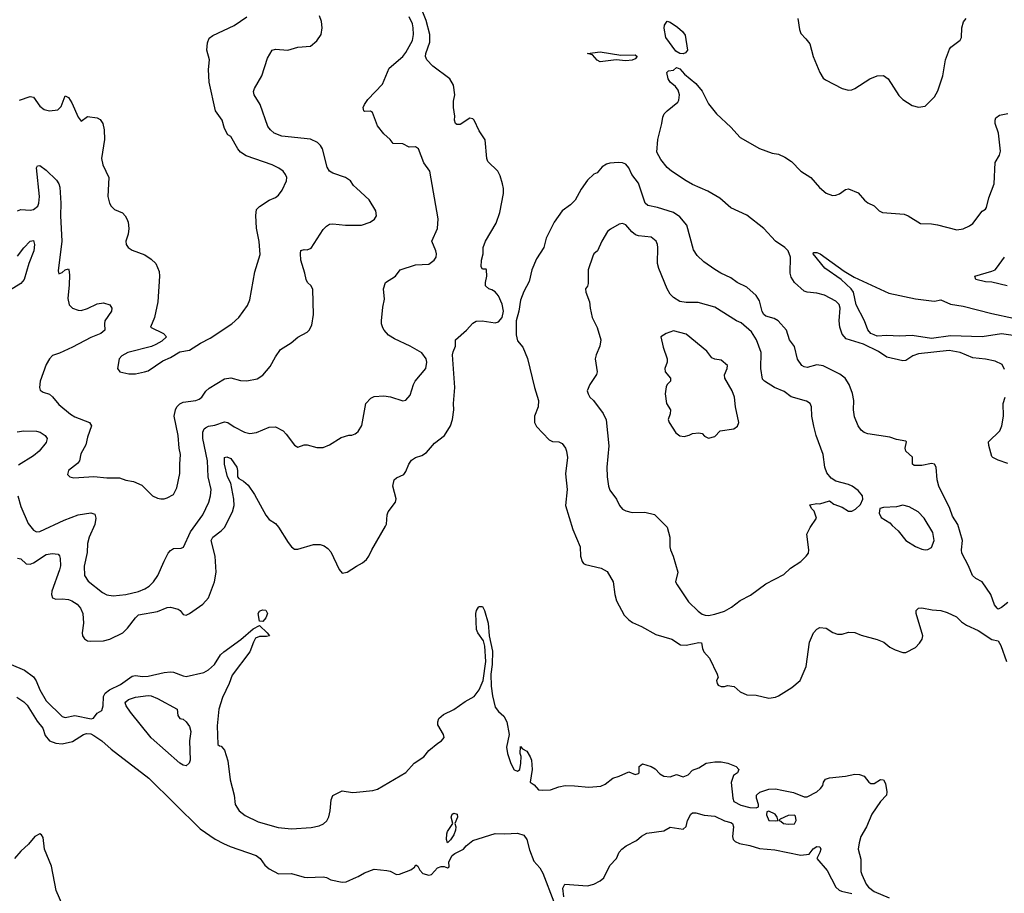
# Model space of a CAD drawing. Header units: inches. Extents: x 2001573 to 2220545, y 644482 to 846830.
# Tile 231 of 256: x 2097884 to 2104068, y 731812 to 737302. Entities that reach past the tile are written whole.
import ezdxf

# ---------------------------------------------------------------- set-up
doc = ezdxf.new("R2010")
doc.units = ezdxf.units.IN
doc.header["$MEASUREMENT"] = 0
doc.layers.add('C0793', color=7, linetype='Continuous')
doc.layers.add('C1703', color=7, linetype='Continuous')

msp = doc.modelspace()

# ---------------------------------------------------------------- linework, layer by layer
at = {"layer": 'C0793', "color": 5}
for points, elevation in [([(2097882.9, 736797.1), (2097950, 736819.5), (2097970, 736814.9), (2098010, 736758.4), (2098037.5, 736737.5), (2098070, 736730.3), (2098124, 736736), (2098144.1, 736755.9), (2098170, 736822.8), (2098190, 736813), (2098210, 736780.4), (2098250, 736690.4), (2098270, 736664), (2098310, 736693.4), (2098370, 736684.9), (2098390, 736674.4), (2098404.7, 736650), (2098413.8, 736610), (2098417, 736550), (2098398, 736430), (2098406.5, 736390), (2098442.8, 736310), (2098436.9, 736190), (2098447, 736150), (2098458.4, 736130), (2098478, 736110), (2098530, 736087.4), (2098546.3, 736070), (2098556.2, 736050), (2098563.9, 736030), (2098569.2, 735990), (2098565.2, 735954.8), (2098550.4, 735910), (2098553, 735890), (2098564, 735870), (2098590, 735854), (2098670, 735824.4), (2098710, 735797.6), (2098739.5, 735770), (2098760.6, 735720.6), (2098762, 735690), (2098750.3, 735530), (2098730.3, 735429.7), (2098704.9, 735370), (2098787.7, 735330), (2098804.9, 735310), (2098777.3, 735282.7), (2098739.5, 735260.5), (2098711, 735249), (2098562, 735210), (2098526, 735190), (2098507.7, 735170), (2098498, 735110), (2098512, 735090), (2098570, 735077.1), (2098610, 735077.1), (2098668, 735090), (2098690, 735096.3), (2098782.2, 735157.8), (2098830, 735178.4), (2098890, 735214.4), (2098950, 735224.9), (2099018.4, 735270), (2099079.7, 735300.3), (2099216.9, 735390), (2099260.7, 735430), (2099314.1, 735505.9), (2099330, 735541), (2099361.4, 735718.6), (2099394.5, 735825.5), (2099387.9, 735907.9), (2099371.8, 735991.8), (2099367.5, 736072.5), (2099371.3, 736108.7), (2099390, 736128.2), (2099450, 736168.2), (2099490, 736184.9), (2099510, 736199.3), (2099533, 736230), (2099558.4, 736290), (2099560.5, 736310), (2099553.3, 736330), (2099538.4, 736350), (2099511.8, 736370), (2099470, 736390.8), (2099306.2, 736446.2), (2099270, 736469.3), (2099252.7, 736490), (2099210, 736568), (2099190, 736578), (2099170, 736618), (2099156, 736670), (2099112.7, 736730), (2099074.5, 736910), (2099069.4, 736990), (2099075.1, 737050), (2099058.9, 737110), (2099062.6, 737157.4), (2099074, 737186), (2099096.6, 737203.4), (2099230, 737266.3), (2099310, 737320.9)], 380), ([(2100000, 736243.6), (2099981.1, 736261.1), (2099962, 736290), (2099929.4, 736310), (2099850, 736338), (2099830, 736351.1), (2099815.2, 736375.2), (2099784.7, 736490), (2099772.2, 736512.2), (2099753.3, 736530), (2099710, 736552.1), (2099529.2, 736570), (2099482.9, 736590), (2099458.7, 736610), (2099441.6, 736630), (2099393.3, 736770), (2099355.6, 736830), (2099352, 736850), (2099358, 736870), (2099403.7, 736950), (2099439.7, 737060.3), (2099469.7, 737110.3), (2099490, 737117), (2099568.6, 737111.4), (2099631, 737129), (2099710, 737136.5), (2099750, 737168.5), (2099776.4, 737210), (2099783.5, 737250), (2099779.2, 737290), (2099767.1, 737327.1)], 360), ([(2097870, 736100.4), (2097890, 736110.3), (2097950, 736105), (2097970, 736108.3), (2097996.8, 736130), (2098004.1, 736150), (2098008, 736190), (2097989.6, 736370.4), (2097995.3, 736384.7), (2098010, 736386.8), (2098050, 736356.5), (2098114.6, 736294.6), (2098130.1, 736270.1), (2098136.3, 736250), (2098142, 736150), (2098139.5, 736070), (2098148.2, 735910), (2098124.9, 735724.9), (2098130, 735704.7), (2098150, 735714), (2098170, 735730.6), (2098190, 735736), (2098191.8, 735731.8), (2098196.2, 735696.2), (2098195.2, 735635.2), (2098186.2, 735550), (2098193.6, 735510), (2098214.4, 735490), (2098250, 735476.1), (2098270, 735474), (2098310, 735486.2), (2098370, 735515.8), (2098410, 735522.4), (2098450.2, 735510.2), (2098463.1, 735490), (2098459.6, 735470), (2098418.4, 735410), (2098415.2, 735390), (2098418.4, 735350), (2098393, 735330), (2098330, 735305), (2098216.1, 735243.9), (2098134.4, 735205.6), (2098090, 735190.8), (2098070, 735171.1), (2098050, 735134.7), (2098011.7, 735030), (2098007, 734990), (2098013.1, 734973.1), (2098030, 734962.4), (2098070, 734948.2), (2098090, 734932.7), (2098130, 734883.7), (2098203.4, 734823.4), (2098230, 734806.5), (2098321, 734770), (2098334.8, 734750), (2098310, 734678), (2098299.1, 734630), (2098266.6, 734573.4), (2098258.8, 734530), (2098246, 734514), (2098190.8, 734470), (2098184.7, 734444.7), (2098198, 734430), (2098224.1, 734424.1), (2098349.5, 734430.5), (2098430, 734423.1), (2098510, 734423.1), (2098550, 734408.2), (2098599.3, 734399.3), (2098650, 734376), (2098718, 734310), (2098750, 734294.8), (2098770, 734290.8), (2098790, 734290.8), (2098810, 734297.3), (2098850, 734319.1), (2098870, 734361), (2098889.7, 734450), (2098888.6, 734510), (2098893.8, 734570), (2098886, 734610), (2098879.8, 734690), (2098854.8, 734810), (2098861.4, 734850), (2098870.7, 734869.3), (2098890, 734888.7), (2098910, 734898), (2098990, 734908.9), (2099010, 734917), (2099027.3, 734930), (2099052.5, 734967.5), (2099073.2, 734986.8), (2099170, 735045.5), (2099210, 735051.5), (2099270, 735034), (2099310, 735032.3), (2099374.5, 735045.5), (2099411.7, 735068.3), (2099457.3, 735122.7), (2099490, 735182.8), (2099522.7, 735230), (2099587.7, 735272.3), (2099630, 735307.7), (2099690, 735338.8), (2099701.2, 735350), (2099717.6, 735382.4), (2099729.7, 735450), (2099725.6, 735605.6), (2099715.1, 735630), (2099691.1, 735651.1), (2099682, 735670), (2099675, 735710), (2099649.8, 735790.2), (2099646.7, 735833.3), (2099650, 735851.3), (2099670, 735858.8), (2099690, 735854.8), (2099713.8, 735866.2), (2099790, 735984), (2099810, 736004), (2099830, 736016.3), (2099850, 736019.1), (2099930, 736010.4), (2100000, 736010.4)], 360), ([(2097870, 735816.1), (2097910, 735868), (2097950, 735910.3), (2097970, 735914.9), (2097975.9, 735890), (2097971.8, 735850), (2097940.9, 735770), (2097912.3, 735670), (2097890, 735643.8), (2097820.3, 735599.7)], 340), ([(2097871.5, 734310), (2097890, 734242.4), (2097936.7, 734136.7), (2097970, 734094), (2097990, 734084.4), (2098010, 734085.7), (2098163.9, 734156.1), (2098249.9, 734190.1), (2098330, 734203.5), (2098355.2, 734195.2), (2098362.8, 734170), (2098354.6, 734130), (2098319.9, 734050), (2098309.6, 734010), (2098306.6, 733953.4), (2098288, 733868), (2098290.3, 733810.3), (2098313.9, 733773.9), (2098402.8, 733702.8), (2098430, 733688.8), (2098470, 733682.3), (2098550.2, 733690.2), (2098629.3, 733709.3), (2098670, 733724.7), (2098696.8, 733743.2), (2098723.1, 733770), (2098751.3, 733808.8), (2098790, 733900.2), (2098816.6, 733950), (2098830, 733965.9), (2098850, 733978.8), (2098898.7, 733981.3), (2098912.8, 733987.2), (2098957.2, 734082.8), (2099034.6, 734190), (2099072.2, 734270), (2099082.2, 734310), (2099085.7, 734350), (2099066.9, 734430), (2099062.4, 734530), (2099034.2, 734670), (2099034.8, 734710), (2099041.5, 734730), (2099050, 734738), (2099070, 734747.5), (2099110, 734753.4), (2099170, 734775.8), (2099190.9, 734770.9), (2099230, 734743.6), (2099296.3, 734710), (2099330, 734701.1), (2099370, 734708), (2099450, 734742.2), (2099490, 734744.3), (2099537.8, 734717.8), (2099558.3, 734698.3), (2099610, 734628.1), (2099630, 734615.3), (2099670, 734630.7), (2099689.4, 734630.6), (2099750, 734614), (2099790, 734614), (2099829.5, 734630.5), (2099902.5, 734677.5), (2099950, 734690.8), (2099970, 734690.8), (2099990, 734698.8), (2100000, 734706.8)], 340), ([(2097867.9, 734712.1), (2097910, 734718.7), (2097990, 734717.2), (2098013, 734710), (2098044.4, 734690), (2098055.3, 734670), (2098050, 734644.5), (2098005.3, 734590), (2097970, 734560.4), (2097876.3, 734503.7)], 340), ([(2097870, 733917.3), (2097890, 733914.9), (2097923.7, 733883.7), (2097950, 733880.5), (2097970, 733888.9), (2098050, 733940.6), (2098088.1, 733948.1), (2098124.4, 733944.4), (2098133, 733933), (2098137, 733917), (2098139.2, 733870), (2098134.4, 733845.6), (2098085, 733710), (2098082.9, 733690), (2098089.3, 733670), (2098110, 733661.6), (2098150, 733663.3), (2098190, 733658.6), (2098211.1, 733651.1), (2098244.7, 733630), (2098265.1, 733605.1), (2098280.1, 733570), (2098283.9, 733510), (2098275.8, 733450), (2098278.6, 733430), (2098290, 733412), (2098310, 733398.7), (2098330, 733395.8), (2098410, 733399), (2098450, 733409.2), (2098530.4, 733449.6), (2098561.6, 733478.4), (2098610, 733543.7), (2098630, 733562.4), (2098750, 733583.1), (2098810, 733607.7), (2098830, 733610.7), (2098878, 733598), (2098891.3, 733590), (2098910, 733564.7), (2098930, 733560.7), (2098950, 733570.5), (2099033, 733630), (2099069.7, 733670), (2099107.7, 733770), (2099117.8, 733830), (2099111.2, 733930), (2099086, 734030), (2099096, 734050), (2099150, 734090.2), (2099170, 734111.6), (2099219.4, 734210), (2099229.8, 734250), (2099227.8, 734290), (2099209.1, 734389.1), (2099189, 734430), (2099170.8, 734510), (2099169.8, 734550), (2099184.7, 734555.3), (2099210, 734544.4), (2099247.2, 734490), (2099251.8, 734470), (2099251.7, 734430), (2099259.6, 734419.6), (2099290, 734402.2), (2099317.9, 734377.9), (2099358.4, 734318.4), (2099430, 734188.4), (2099450, 734162), (2099490, 734137.1), (2099510, 734114), (2099570, 734017.3), (2099590, 733990.2), (2099610, 733975.2), (2099630, 733975.6), (2099730, 734003.9), (2099770, 734005.1), (2099796.2, 733996.2), (2099819, 733979), (2099837.2, 733957.2), (2099890, 733846.7), (2099910, 733823.8), (2099940.4, 733830), (2100000, 733867.1)], 320), ([(2097830, 733249.2), (2097914.4, 733214.4), (2097970, 733173.4), (2097987.7, 733147.7), (2098009.1, 733090), (2098050, 733021.8), (2098150, 732924.2), (2098170, 732918), (2098230, 732928.6), (2098331.8, 732908.2), (2098347.6, 732912.4), (2098370, 732944), (2098398.6, 732961.4), (2098407.6, 732990), (2098409.7, 733050), (2098419.4, 733070), (2098448.4, 733091.6), (2098516.6, 733123.4), (2098590, 733177.4), (2098610, 733181.4), (2098655.1, 733175.1), (2098690, 733176.1), (2098790, 733200.1), (2098830, 733203.2), (2098850, 733200.9), (2098910, 733178), (2098930, 733175.3), (2099039.6, 733200.4), (2099070, 733216.6), (2099107.7, 733250), (2099144.1, 733310), (2099164.8, 733330), (2099273.3, 733406.7), (2099350, 733473.5), (2099390, 733494.8), (2099437.4, 733450), (2099452.4, 733430), (2099434.4, 733425.6), (2099390, 733426.8), (2099365.3, 733414.7), (2099351.7, 733390), (2099330, 733328.9), (2099217.9, 733182.1), (2099198.9, 733130), (2099157, 733043), (2099133.9, 732970), (2099123.7, 732863.7), (2099128.4, 732748.4), (2099138.8, 732738.8), (2099150, 732736.3), (2099170, 732712.7), (2099190, 732645.5), (2099206, 732526), (2099230.2, 732430), (2099237.6, 732370), (2099262.6, 732330), (2099300.3, 732300.3), (2099381.2, 732261.2), (2099506.4, 732226.4), (2099590, 732217.8), (2099714.6, 732225.4), (2099763.6, 732236.4), (2099791.2, 732248.8), (2099812.7, 732267.3), (2099826.2, 732293.8), (2099834.7, 732330), (2099840.3, 732399.7), (2099850, 732426.7), (2099910, 732456.5), (2099974.3, 732445.7), (2100000, 732448)], 280), ([(2097864.9, 733044.9), (2097910, 733016.3), (2097930, 732995.5), (2097993, 732893), (2098028.7, 732850), (2098044.2, 732804.2), (2098070.1, 732770.1), (2098110, 732754.8), (2098150, 732752.6), (2098214.7, 732765.3), (2098284.7, 732810), (2098303, 732817), (2098330, 732814.2), (2098350, 732804), (2098398.7, 732770), (2098458.4, 732718.4), (2098695, 732535), (2099018, 732218), (2099112.3, 732152.3), (2099164.7, 732124.7), (2099206.1, 732106.1), (2099369.3, 732050), (2099394, 732030), (2099423.2, 731990), (2099450, 731965.8), (2099510, 731934.9), (2099590, 731935.8), (2099670, 731912.9), (2099690, 731911.1), (2099790, 731915.3), (2099810, 731911.6), (2099837.2, 731897.2), (2099910, 731881.6), (2099934.6, 731885.4), (2100000, 731913.7)], 260), ([(2098154.4, 731734.4), (2098112.1, 731830), (2098083.4, 731983.4), (2098039.7, 732090), (2098030, 732162), (2098020.1, 732180.1), (2098010, 732187), (2097978.4, 732170), (2097939.3, 732120.7), (2097890, 732076.3), (2097850.3, 732030)], 260)]:
    msp.add_lwpolyline(points, dxfattribs=dict(at, elevation=elevation))
for points, elevation in [([(2099410, 733520.5), (2099390, 733522.7), (2099382, 733570), (2099390, 733586), (2099397.2, 733590), (2099410, 733593.8), (2099430, 733591.7), (2099440.8, 733570), (2099430, 733544.2)], 280), ([(2098930, 732613), (2098910, 732617.2), (2098890, 732629.8), (2098710, 732789.9), (2098579.8, 732950), (2098553.3, 732990), (2098546.9, 733010), (2098550, 733015.5), (2098566.6, 733030), (2098610, 733044.7), (2098690, 733056), (2098710, 733053.4), (2098750, 733037.1), (2098872, 732970), (2098876, 732930), (2098890, 732911.3), (2098910, 732907.3), (2098930, 732890.8), (2098950, 732860.7), (2098959, 732830), (2098950.2, 732769.8), (2098955, 732650), (2098948.5, 732630)], 260)]:
    msp.add_lwpolyline(points, close=True, dxfattribs=dict(at, elevation=elevation))
at = {"layer": 'C1703', "color": 5}
for points, elevation in [([(2100000, 733867.1), (2100036.8, 733890), (2100061.4, 733910), (2100077.2, 733930), (2100095.4, 733970), (2100181.6, 734118.4), (2100187.3, 734132.7), (2100191, 734190), (2100197.7, 734210), (2100244, 734270), (2100248.2, 734291.8), (2100228.2, 734370), (2100235.1, 734410), (2100250, 734423.7), (2100296.2, 734443.8), (2100310, 734462), (2100328.4, 734510), (2100345.4, 734534.6), (2100369.8, 734550.2), (2100410, 734563.2), (2100438.7, 734581.3), (2100490, 734641.3), (2100552.3, 734690), (2100589.7, 734750.3), (2100602.4, 734790), (2100609.6, 734850), (2100607.8, 734890), (2100616.8, 734990), (2100603, 735197), (2100605.4, 735214.6), (2100621.2, 735250), (2100621.2, 735290), (2100689.2, 735350), (2100730, 735396), (2100750, 735406.8), (2100789.4, 735410.6), (2100870, 735396.3), (2100890, 735402.5), (2100913.3, 735430), (2100921.8, 735470), (2100914.9, 735514.9), (2100890, 735566.4), (2100870, 735591.2), (2100850, 735605.4), (2100829.3, 735610), (2100808.6, 735628.6), (2100808.4, 735651.6), (2100818, 735690), (2100815.3, 735730), (2100814, 735734), (2100790, 735734), (2100782.9, 735750), (2100785.1, 735790), (2100794.5, 735830), (2100795.1, 735870), (2100809.7, 735910), (2100876.3, 736023.7), (2100900.3, 736090), (2100921.8, 736210), (2100922.2, 736242.2), (2100916.8, 736270), (2100901.2, 736321.2), (2100887.1, 736350), (2100824.7, 736410), (2100817.2, 736430), (2100806.7, 736546.7), (2100770, 736604), (2100738, 736670), (2100730, 736678), (2100710, 736682.9), (2100650, 736643.5), (2100630, 736643.7), (2100621.2, 736650), (2100615.1, 736670), (2100616.6, 736696.6), (2100609.3, 736750), (2100609.2, 736790), (2100617.2, 736830), (2100609.3, 736890), (2100585.6, 736930), (2100478, 737010), (2100440.5, 737050), (2100431.5, 737070), (2100434.3, 737090), (2100459.6, 737160.4), (2100458.7, 737210), (2100436.8, 737296.8), (2100396.3, 737396.3)], 320), ([(2100000, 734706.8), (2100010, 734714.8), (2100032.5, 734752.5), (2100058, 734890), (2100090, 734924), (2100110, 734933.4), (2100170, 734939.1), (2100212.1, 734932.1), (2100290, 734906), (2100310, 734910.8), (2100336.9, 734943.1), (2100357.4, 735010), (2100367.8, 735030), (2100434.7, 735110), (2100441.7, 735150), (2100437.2, 735170), (2100410, 735209.6), (2100336.9, 735250), (2100237, 735297), (2100200.4, 735320.4), (2100172.8, 735350), (2100164.9, 735364.9), (2100156.4, 735390), (2100156.4, 735410), (2100164, 735496), (2100174.2, 735545.8), (2100169.5, 735610.5), (2100181.2, 735650), (2100244, 735690), (2100274, 735730), (2100370, 735761.3), (2100453.5, 735766.5), (2100487, 735790), (2100499.6, 735810), (2100501.6, 735830), (2100496.9, 735850), (2100472.8, 735910), (2100507.9, 735990), (2100511.1, 736051.1), (2100460.7, 736350), (2100422.4, 736402.4), (2100389.5, 736489.5), (2100370, 736502.7), (2100330, 736500.9), (2100290, 736522.7), (2100230, 736524), (2100210, 736549), (2100170, 736584), (2100130, 736634), (2100098.9, 736718.9), (2100087, 736727), (2100050, 736725.6), (2100044.5, 736730), (2100040.4, 736750), (2100048.7, 736770), (2100070, 736800.3), (2100163.3, 736896.7), (2100203.3, 736996.7), (2100289.7, 737070), (2100310, 737094.9), (2100350, 737170.6), (2100356.5, 737210), (2100354.8, 737250), (2100350, 737275.1), (2100330, 737321)], 340), ([(2102771.8, 737310), (2102781.2, 737241.2), (2102790, 737216), (2102822.5, 737182.5), (2102846, 737150), (2102868.2, 737070), (2102908.5, 736970), (2102930, 736935.5), (2102944.1, 736924.1), (2103050, 736870.5), (2103090, 736859.3), (2103110, 736861.3), (2103130, 736870.4), (2103222.7, 736930), (2103270, 736949.1), (2103310, 736952.3), (2103338.3, 736930), (2103406.5, 736826.5), (2103430, 736800.4), (2103490, 736763.1), (2103530, 736752.4), (2103570, 736759.1), (2103630, 736817.1), (2103650, 736855.5), (2103682, 736950), (2103698.5, 737050), (2103723.7, 737116.3), (2103731.6, 737130), (2103790, 737173.4), (2103798.3, 737190), (2103800.4, 737250), (2103812.2, 737287.8), (2103829.5, 737310)], 320), ([(2104070, 735103.6), (2104054.9, 735134.9), (2104010, 735156.1), (2103950, 735168.9), (2103870, 735176.4), (2103790.5, 735210.5), (2103722.5, 735222.5), (2103530, 735202.2), (2103494, 735190), (2103450, 735160.8), (2103430, 735158), (2103330, 735182), (2103277.3, 735217.3), (2103183.2, 735263.2), (2103075.8, 735295.8), (2103050, 735326.3), (2103035.9, 735370), (2103030.9, 735410), (2103037.1, 735490), (2103030, 735512.7), (2103010, 735533.8), (2102939.3, 735570), (2102890, 735582.7), (2102830, 735589.3), (2102810, 735597), (2102750, 735650.7), (2102730, 735683.5), (2102724.1, 735710), (2102725.6, 735810), (2102709.8, 735850), (2102689.8, 735870), (2102630, 735910.6), (2102558.3, 735990), (2102450, 736073.5), (2102350, 736120.2), (2102280.7, 736180.7), (2102205.4, 736225.4), (2102110, 736267.1), (2102068.8, 736290), (2101978, 736350), (2101950, 736373.8), (2101910, 736423.5), (2101885.8, 736470), (2101891.3, 736550), (2101918, 736650), (2101922.3, 736690), (2101932.3, 736710), (2101949.9, 736730), (2102016.6, 736783.4), (2102023.8, 736796.2), (2102028.6, 736830), (2102019.9, 736859.9), (2102002.1, 736882.1), (2101968.4, 736910), (2101957.4, 736930), (2101947.6, 736970), (2101958.6, 736981.4), (2101990, 736984), (2102010, 737002), (2102030, 736992.7), (2102059.3, 736959.3), (2102130, 736902), (2102170, 736852.7), (2102210, 736773.4), (2102259.6, 736710), (2102350, 736626.5), (2102410, 736561.5), (2102530, 736491.6), (2102610, 736464), (2102650, 736457.5), (2102690, 736437.6), (2102731.6, 736410), (2102790, 736351.2), (2102853.7, 736310), (2102907.1, 736247.1), (2102950, 736212.2), (2102990, 736198), (2103010, 736198.7), (2103032.4, 736207.6), (2103070, 736234.9), (2103090, 736238.4), (2103150, 736213), (2103190, 736168.2), (2103211.7, 736151.7), (2103251.4, 736131.4), (2103281.8, 736101.8), (2103302.8, 736090), (2103439.6, 736079.6), (2103464.9, 736070), (2103541.4, 736021.4), (2103610, 736018.7), (2103647.7, 736012.3), (2103770, 735981.1), (2103810, 735988.5), (2103850, 736007.2), (2103870, 736021.7), (2103930, 736098.8), (2103949.4, 736110.6), (2103957.2, 736122.8), (2103970, 736182), (2104004.5, 736270), (2104010, 736404.7), (2104037, 736450), (2104043.5, 736476.5), (2104031.1, 736590), (2104010.8, 736650), (2104009.8, 736670), (2104015.7, 736684.3), (2104038.7, 736701.3), (2104090, 736712.4)], 280), ([(2104090, 733639), (2104050, 733608.7), (2104030, 733598), (2104023.1, 733603.1), (2104006, 733626), (2103983.7, 733690), (2103929.7, 733769.7), (2103890, 733791), (2103868.6, 733808.6), (2103843.6, 733870), (2103802, 733950), (2103799.2, 733970), (2103805.8, 734030), (2103776.8, 734130), (2103741.7, 734181.7), (2103726.8, 734230), (2103657.8, 734370), (2103647.4, 734410), (2103641.1, 734490), (2103630, 734509.5), (2103610, 734514), (2103550, 734499.9), (2103501.6, 734501.6), (2103491.2, 734510), (2103492.4, 734552.4), (2103449.7, 734590), (2103446.3, 734610), (2103453.6, 734650), (2103450, 734654.5), (2103390, 734664.5), (2103350, 734678.7), (2103210, 734700.5), (2103188.8, 734708.8), (2103170, 734723.6), (2103149.7, 734750), (2103126.9, 734806.9), (2103120.9, 734850), (2103122, 734910), (2103114.1, 734954.1), (2103094.5, 735010), (2103068.2, 735050), (2103035.3, 735075.3), (2102930, 735126.6), (2102890, 735132.2), (2102830, 735115.4), (2102810, 735120.5), (2102797, 735130), (2102770, 735169.2), (2102750, 735249.2), (2102719.7, 735290), (2102699.8, 735350), (2102646.9, 735410), (2102623.3, 735423.3), (2102570, 735439.4), (2102558.4, 735450), (2102548.2, 735468.2), (2102530, 735535.8), (2102510, 735568.7), (2102450, 735621.5), (2102390, 735649.8), (2102350, 735680.8), (2102288.4, 735708.4), (2102250, 735732.1), (2102180.7, 735780.7), (2102139.8, 735819.8), (2102116.4, 735856.4), (2102074.2, 736010), (2102030, 736063.9), (2101990, 736090.7), (2101890, 736122.6), (2101830, 736134.3), (2101813, 736150), (2101770, 736274), (2101729, 736329), (2101710.5, 736370.5), (2101690, 736395.1), (2101670, 736403.5), (2101644.2, 736404.2), (2101590, 736400.8), (2101570, 736395), (2101542.7, 736377.3), (2101510, 736339.6), (2101490, 736330.9), (2101450, 736294), (2101410, 736238), (2101371.7, 736168.3), (2101342.4, 736137.6), (2101290, 736101.8), (2101240.1, 736030), (2101190.9, 735930), (2101175, 735870), (2101130, 735799.7), (2101101, 735730), (2101082.8, 735657.2), (2101050, 735593), (2101030, 735539.2), (2101019.5, 735470), (2101001.7, 735410), (2101001.2, 735321.2), (2101010, 735283.9), (2101044, 735244), (2101074, 735174), (2101117.6, 734990), (2101142.7, 734910), (2101141, 734870), (2101117.5, 734810), (2101118.2, 734770), (2101130, 734746), (2101210, 734661.7), (2101230, 734651.8), (2101270.7, 734650), (2101290, 734639.5), (2101312.2, 734610), (2101319.1, 734590), (2101323.6, 734550), (2101312, 734448), (2101321.4, 734350), (2101311, 734250), (2101358.8, 734098.8), (2101403, 733990), (2101406.4, 733930), (2101416.4, 733896.4), (2101424.9, 733884.9), (2101438, 733878), (2101536.2, 733856.2), (2101573.8, 733833.8), (2101612.1, 733770), (2101622.4, 733690), (2101632.4, 733650), (2101680.7, 733560.7), (2101710, 733530.7), (2101733.7, 733513.7), (2101790, 733488.7), (2101878.6, 733438.6), (2101979.3, 733410), (2102033.2, 733373.2), (2102070, 733371.4), (2102149.1, 733389.1), (2102166.9, 733386.9), (2102173, 733350), (2102181.3, 733330), (2102216, 733290), (2102264, 733190), (2102270.7, 733169.3), (2102261, 733150), (2102264, 733130), (2102270, 733121), (2102290, 733112), (2102310, 733112), (2102330, 733118.8), (2102371.8, 733111.8), (2102410, 733079.1), (2102450, 733059.1), (2102510, 733058), (2102590, 733037.6), (2102630, 733045.3), (2102650, 733052.7), (2102734.3, 733105.7), (2102786.6, 733150), (2102822.6, 733237.4), (2102845.1, 733390), (2102869.6, 733450), (2102890, 733473), (2102910, 733483), (2102950, 733479.1), (2102990.4, 733450.4), (2103020.3, 733440.3), (2103050, 733440.4), (2103090, 733454), (2103129.5, 733450.5), (2103170, 733434), (2103270, 733408.2), (2103310.8, 733390), (2103350, 733358.8), (2103383.1, 733343.1), (2103430, 733324.9), (2103450, 733326.4), (2103510, 733356.3), (2103535.8, 733384.2), (2103551.6, 733410), (2103555.6, 733430), (2103514, 733570), (2103515.3, 733590), (2103530, 733604.7), (2103550, 733606), (2103614.2, 733594.2), (2103670, 733590.4), (2103710, 733577.6), (2103767.3, 733550), (2103798.9, 733518.9), (2103830, 733497.1), (2103904.4, 733464.4), (2103990, 733407.3), (2104030, 733398), (2104046.8, 733370), (2104082, 733270)], 320), ([(2100000, 736010.4), (2100029.6, 736010.4), (2100084, 736030), (2100111.3, 736048.7), (2100124, 736070), (2100120.2, 736100.2), (2100079.3, 736170), (2100000, 736243.6)], 360), ([(2104152.3, 735312.3), (2104050, 735328.4), (2103930, 735308.6), (2103730, 735315.2), (2103610, 735299.5), (2103490, 735318.5), (2103410, 735312.8), (2103330, 735318.3), (2103270, 735314.3), (2103250, 735321), (2103229.6, 735330), (2103210, 735354), (2103189.5, 735410), (2103138, 735510), (2103121.6, 735590), (2103106.3, 735610), (2103042.6, 735670), (2102941.1, 735741.1), (2102866.6, 735830), (2102870, 735839.3), (2102890, 735838.6), (2102911.9, 735830), (2103061.6, 735721.6), (2103125.1, 735685.1), (2103343.7, 735583.7), (2103510, 735547.7), (2103610, 735534.5), (2103630, 735532.3), (2103670, 735541.2), (2103730, 735513.9), (2103810, 735501.2), (2103990, 735455.2), (2104125.4, 735425.4)], 260), ([(2104087, 735630), (2103990, 735653), (2103950, 735655.6), (2103888.7, 735670), (2103882, 735690), (2103990, 735722.8), (2104010, 735730.8), (2104019.1, 735740.9), (2104069.5, 735810.5)], 260), ([(2104090, 734514), (2104030, 734533.7), (2103997, 734550), (2103990, 734558), (2103970, 734626.6), (2103968.1, 734650), (2104040.5, 734719.5), (2104052.3, 734750), (2104062.2, 734810), (2104060.6, 734890), (2104073.4, 734930)], 280), ([(2100000, 732448), (2100102.7, 732457.3), (2100130, 732466.8), (2100309.3, 732570.7), (2100362, 732630), (2100422, 732670), (2100454, 732710), (2100510, 732756), (2100534, 732770), (2100549.1, 732790.9), (2100546.6, 732810), (2100511, 732870), (2100509.6, 732890), (2100516.9, 732910), (2100544.8, 732935.2), (2100610, 732967.8), (2100682.2, 733017.8), (2100738.7, 733050), (2100770, 733090.3), (2100795, 733150), (2100811.3, 733270), (2100805.8, 733365.8), (2100797.8, 733397.8), (2100760.7, 733450), (2100752.5, 733470), (2100748.5, 733570), (2100753.5, 733590), (2100766, 733610), (2100770, 733614.2), (2100790, 733614.9), (2100802.3, 733590), (2100826, 733510), (2100831.6, 733430), (2100853.5, 733333.5), (2100851.4, 733250), (2100843.2, 733190), (2100845.6, 733114.4), (2100853.1, 733053.1), (2100870, 732982), (2100890, 732954.9), (2100924.6, 732924.6), (2100944.4, 732890), (2100958, 732810), (2100940.5, 732730), (2100948.2, 732690), (2100968.8, 732628.8), (2100988.7, 732588.7), (2101010, 732578.8), (2101024, 732590), (2101031.8, 732630), (2101032.5, 732672.5), (2101026.6, 732690), (2101030, 732734), (2101041, 732721), (2101070, 732704.7), (2101090.5, 732670.5), (2101097.3, 732650), (2101101.6, 732590), (2101090.9, 732510.9), (2101114.9, 732494.9), (2101143.1, 732463.1), (2101170, 732459.5), (2101217.5, 732462.5), (2101270, 732482.3), (2101310, 732489.1), (2101368.2, 732488.2), (2101458.6, 732478.6), (2101534.1, 732485.9), (2101562, 732498), (2101610, 732536.4), (2101650, 732548.4), (2101710, 732574.8), (2101750, 732558), (2101770, 732564.7), (2101774, 732570), (2101775.3, 732610), (2101794.6, 732625.4), (2101851, 732610), (2101875.1, 732595.1), (2101903.9, 732563.9), (2101930, 732548.4), (2101970, 732544), (2102010, 732559.1), (2102050, 732544.7), (2102082.7, 732557.3), (2102110, 732586), (2102150, 732601), (2102195.3, 732630), (2102250, 732637.8), (2102290, 732637.8), (2102331.3, 732630), (2102384.7, 732610), (2102401, 732590), (2102391.3, 732570), (2102366.6, 732553.4), (2102352.2, 732507.8), (2102362.5, 732410), (2102368.6, 732390), (2102413.3, 732366.7), (2102470, 732352.4), (2102509.6, 732350.4), (2102524, 732356), (2102525.1, 732370), (2102511.8, 732410), (2102512.3, 732430), (2102532.9, 732447.1), (2102590, 732466.7), (2102630, 732468.4), (2102670, 732461.3), (2102744.9, 732444.9), (2102810, 732418), (2102830, 732418), (2102890, 732450.6), (2102913.2, 732470), (2102929.2, 732490), (2102933.2, 732510), (2102944, 732530), (2102970, 732538.4), (2103070, 732549.1), (2103130, 732562), (2103159.1, 732559.1), (2103188.7, 732548.7), (2103217.3, 732510), (2103230, 732502.4), (2103250, 732501.6), (2103290, 732526.8), (2103310, 732526), (2103322.5, 732502.5), (2103330.4, 732450), (2103327.4, 732430), (2103291.5, 732388.5), (2103236.2, 732310), (2103203.5, 732230), (2103167.8, 732170), (2103155.6, 732130), (2103150.3, 732090), (2103167.1, 732027.1), (2103167.2, 731950), (2103172.3, 731930), (2103199.7, 731870), (2103214.9, 731850), (2103250, 731824.7), (2103344.3, 731784.3)], 280), ([(2101301.7, 731790), (2101295.3, 731844.7), (2101308.5, 731870), (2101450, 731859), (2101489.2, 731870), (2101529.9, 731890), (2101552, 731910), (2101590, 731986.3), (2101631.8, 732030), (2101649.7, 732070.3), (2101666, 732090), (2101693.2, 732110), (2101756.9, 732143.1), (2101790, 732170.7), (2101822, 732190), (2101930, 732204.2), (2101970, 732227.3), (2102050, 732216), (2102070, 732232), (2102079, 732270), (2102099, 732310), (2102110, 732317.3), (2102130, 732318), (2102183.5, 732303.5), (2102250, 732297.3), (2102310, 732267.7), (2102350, 732257.3), (2102361, 732250), (2102367.7, 732230), (2102361.3, 732170), (2102366, 732150), (2102377.8, 732137.8), (2102404.5, 732124.5), (2102470, 732113.2), (2102530, 732093.5), (2102626.4, 732086.4), (2102790, 732051.8), (2102842, 732058), (2102868.2, 732091.8), (2102890, 732107.3), (2102910, 732104.7), (2102914.9, 732090), (2102910.3, 732069.7), (2102890.8, 732030), (2102954.6, 731954.6), (2103010.1, 731850.1), (2103030, 731832), (2103045, 731825), (2103110, 731810.5)], 260), ([(2100000, 731913.7), (2100010, 731918), (2100050, 731942), (2100110, 731963), (2100190, 731954.9), (2100210, 731950.4), (2100250, 731930.4), (2100270, 731931.8), (2100340.5, 731959.5), (2100363.7, 731976.3), (2100372, 731992), (2100383.6, 731983.6), (2100396.9, 731956.9), (2100416, 731936), (2100452.7, 731927.3), (2100470, 731931.3), (2100507.5, 731972.5), (2100530, 731980.7), (2100550, 731981), (2100570, 731972), (2100582, 731978), (2100579.5, 732010), (2100599.7, 732050), (2100616.5, 732063.5), (2100671.1, 732088.9), (2100688.7, 732111.3), (2100730, 732144.9), (2100870, 732187.7), (2100930, 732185.5), (2101009.8, 732190.2), (2101050, 732178.7), (2101070, 732150.7), (2101085.7, 732085.7), (2101113.3, 732013.3), (2101150, 731973.1), (2101170, 731939.6), (2101238.7, 731758.7)], 260)]:
    msp.add_lwpolyline(points, dxfattribs=dict(at, elevation=elevation))
for points, elevation in [([(2102050, 737087.6), (2102030, 737089.9), (2102004.2, 737104.2), (2101941.6, 737190), (2101932.2, 737247.8), (2101933.3, 737266.7), (2101950, 737292.4), (2101970, 737285.7), (2102015.3, 737255.3), (2102046.8, 737226.8), (2102063.9, 737203.9), (2102078.7, 737110), (2102065.4, 737094.6)], 280), ([(2101659.5, 737079.5), (2101750, 737082.2), (2101762.7, 737070), (2101750, 737056.8), (2101730, 737047.9), (2101690, 737044.3), (2101630, 737049.2), (2101530, 737037.2), (2101510, 737047), (2101481.5, 737081.5), (2101449.6, 737090), (2101530, 737100.4)], 280), ([(2101670, 736020.7), (2101650, 736016.2), (2101593.8, 735986.2), (2101576.4, 735970), (2101539.6, 735910), (2101512.7, 735850), (2101490.7, 735830), (2101483.1, 735816.9), (2101454.4, 735730), (2101454.7, 735645.3), (2101450, 735628), (2101438, 735610), (2101438.8, 735590), (2101462.4, 735530), (2101466, 735490), (2101479.6, 735430), (2101510, 735367.7), (2101532.9, 735290), (2101526.5, 735250), (2101504, 735196), (2101498.9, 735170), (2101511.2, 735090), (2101507.5, 735072.5), (2101464.4, 735010), (2101448, 734970), (2101453.4, 734950), (2101465.5, 734930), (2101488.5, 734908.5), (2101547.6, 734827.6), (2101566.7, 734786.7), (2101584.6, 734624.6), (2101572.2, 734490), (2101574, 734430), (2101582.8, 734370), (2101590, 734345.5), (2101632.7, 734290), (2101650.5, 734250), (2101670, 734225.5), (2101690, 734214.9), (2101730, 734204.4), (2101810, 734206.7), (2101870, 734193.7), (2101950, 734114), (2101967.9, 734050), (2101966.9, 733990), (2101971.1, 733971.1), (2101989, 733930), (2102017.6, 733830), (2102003, 733770), (2102013, 733750), (2102084.5, 733644.5), (2102145.1, 733585.1), (2102170, 733567.2), (2102190, 733561.1), (2102210, 733558.9), (2102250, 733566.2), (2102310, 733585.8), (2102354, 733610), (2102410, 733652.3), (2102474.7, 733685.3), (2102570, 733757.6), (2102683.9, 733816.1), (2102724.4, 733855.6), (2102790, 733897.3), (2102824, 733930), (2102837.2, 733950), (2102841.2, 733970), (2102828.7, 734070), (2102849.1, 734110.9), (2102888, 734170), (2102872.9, 734212.9), (2102858, 734230), (2102846, 734254), (2102890, 734261), (2102910, 734258.8), (2102970, 734278), (2102997.3, 734257.3), (2103050, 734238), (2103090, 734214), (2103110, 734214), (2103134.2, 734225.8), (2103163.9, 734256.1), (2103179.5, 734290), (2103177, 734310), (2103150, 734342.7), (2103113.2, 734370), (2103090, 734380.7), (2103010, 734401.6), (2102981.3, 734421.3), (2102953.7, 734453.7), (2102941.1, 734490), (2102929.8, 734570), (2102886.4, 734690), (2102871.4, 734748.6), (2102859.7, 734810), (2102856.2, 734870), (2102849.2, 734890), (2102824.7, 734904.7), (2102730, 734933), (2102685.6, 734965.6), (2102625.6, 734990), (2102562, 735030), (2102550, 735043.7), (2102538.6, 735110), (2102541.8, 735210), (2102511.2, 735291.2), (2102480, 735340), (2102416.1, 735396.1), (2102387, 735410), (2102250, 735496.3), (2102145.2, 735525.2), (2102070, 735525.2), (2102030.7, 735530.7), (2101990, 735555.4), (2101970, 735576.9), (2101949.8, 735610), (2101898.2, 735738.2), (2101890.7, 735770), (2101892, 735870), (2101889.7, 735890), (2101880.4, 735910), (2101850, 735934.5), (2101770, 735944), (2101750.6, 735950.6), (2101728.3, 735968.3), (2101690, 736013.6)], 340), ([(2101990, 735346.3), (2101944, 735330), (2101910.8, 735310), (2101924.9, 735244.9), (2101950.6, 735170.6), (2101950.5, 735150), (2101936.3, 735110), (2101937.3, 735090), (2101970.8, 735050), (2101970.8, 735030), (2101951, 735010), (2101944.5, 734995.5), (2101938.8, 734950), (2101946, 734890), (2101971, 734850), (2101970, 734826), (2101956, 734790), (2101962.8, 734770), (2102005.8, 734705.8), (2102030, 734686.8), (2102056.5, 734683.5), (2102089.1, 734690.9), (2102110, 734701), (2102150, 734706), (2102170, 734702), (2102184, 734684), (2102210, 734673.4), (2102250, 734683.7), (2102282.4, 734717.6), (2102370, 734730.3), (2102391.7, 734748.3), (2102400.9, 734770), (2102380.4, 734870), (2102373, 734930), (2102359.7, 734970), (2102312.1, 735050), (2102310, 735071.3), (2102326.6, 735110), (2102329.3, 735130), (2102290, 735162), (2102250, 735168), (2102230, 735177), (2102199.2, 735219.2), (2102070, 735326)], 360), ([(2103431.7, 734251.7), (2103390, 734241.6), (2103310, 734237.2), (2103286, 734230), (2103282, 734202), (2103294.4, 734174.4), (2103350, 734141), (2103363.1, 734123.1), (2103402, 734090), (2103450, 734028.5), (2103510, 733992.2), (2103550, 733974.4), (2103570, 733970.5), (2103587, 733973), (2103610, 733986), (2103627.3, 734030), (2103618.9, 734078.9), (2103564.7, 734170), (2103527, 734210), (2103470, 734241.6)], 340), ([(2102590, 732329.3), (2102576, 732324), (2102574.4, 732305.6), (2102590, 732270.6), (2102630, 732268.2), (2102646, 732270), (2102646, 732274), (2102642, 732290), (2102629, 732310)], 280), ([(2100570, 732129.4), (2100563.7, 732150), (2100566, 732186), (2100570, 732201), (2100604, 732250), (2100592.7, 732290), (2100599.5, 732310), (2100610, 732316.5), (2100630.4, 732310), (2100633, 732290), (2100616, 732250), (2100622, 732230), (2100620.4, 732210), (2100610, 732179.3), (2100590, 732149)], 260), ([(2102750, 732304), (2102710, 732301.2), (2102661, 732279), (2102652, 732270), (2102664.9, 732264.9), (2102681, 732250), (2102710, 732246.4), (2102750, 732249.2), (2102761.6, 732270), (2102757, 732297)], 280)]:
    msp.add_lwpolyline(points, close=True, dxfattribs=dict(at, elevation=elevation))

doc.saveas('drawing.dxf')
